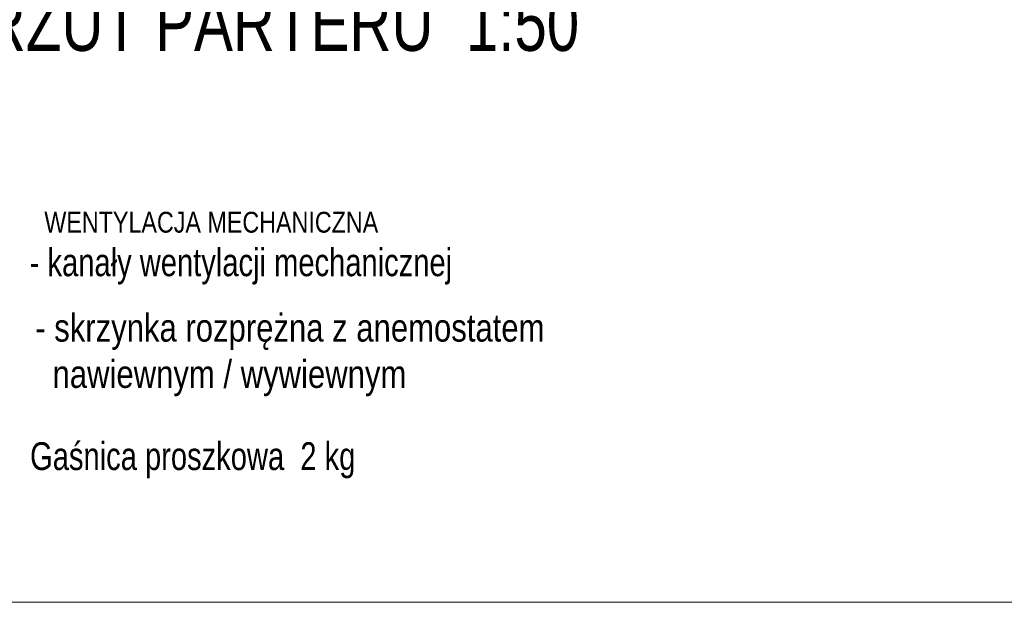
# Model space of a CAD drawing. Header units: inches. Extents: x 0 to 77643, y -44170 to 0.
# Tile 113 of 159: x 72130 to 72573, y -39015 to -38752. Entities that reach past the tile are written whole.
import ezdxf

# ---------------------------------------------------------------- set-up
doc = ezdxf.new("R2010")
doc.units = ezdxf.units.IN
doc.header["$MEASUREMENT"] = 0
for name, color, linetype, lineweight in [('08b-TABELKA -opisy', 7, 'Continuous', 0), ('A--tabelka rysunku', 7, 'Continuous', 0), ('A0-tabelka', 7, 'Continuous', 0), ('p--podpis rysunku', 7, 'Continuous', 0)]:
    doc.layers.add(name, color=color, linetype=linetype, lineweight=lineweight)
doc.styles.add('1-50', font='arial.ttf', dxfattribs={"width": 0.75, "height": 12.5})
doc.styles.get("Standard").update_dxf_attribs({"font": 'arial.ttf', "width": 0.75})

msp = doc.modelspace()

# ---------------------------------------------------------------- linework, layer by layer
at = {"layer": 'A--tabelka rysunku', "linetype": 'Continuous'}
msp.add_lwpolyline([(71467.6501, -39014.6055), (73407.6501, -39014.6055), (73407.6501, -37599.6055), (71467.6501, -37599.6055)], close=True, dxfattribs=at)

# ---------------------------------------------------------------- texts
at = {"layer": '08b-TABELKA -opisy', "insert": (72141.12545, -38838.86227), "char_height": 9.375, "width": 224.2466149, "attachment_point": 1}
msp.add_mtext('{\\W0.8;WENTYLACJA MECHANICZNA}', dxfattribs=at)
at = {"layer": 'A0-tabelka', "lineweight": 5, "char_height": 12.5, "attachment_point": 1, "style": '1-50'}
for s, insert, width in [('- kanały wentylacji mechanicznej ', (72134.55583, -38855.33103), 264.7596437), ('{\\W0.8;- skrzynka rozprężna z anemostatem\\P  nawiewnym / wywiewnym}', (72137.04549, -38884.77678), 448.4932299), ('Gaśnica proszkowa  2 kg', (72134.71373, -38942.56812), 530.3043923)]:
    msp.add_mtext(s, dxfattribs=dict(at, insert=insert, width=width))
at = {"layer": 'p--podpis rysunku', "insert": (72381.65316, -38741.4351), "char_height": 25, "width": 531.4776, "attachment_point": 3}
msp.add_mtext('RZUT PARTERU  1:50', dxfattribs=at)

doc.saveas('drawing.dxf')
